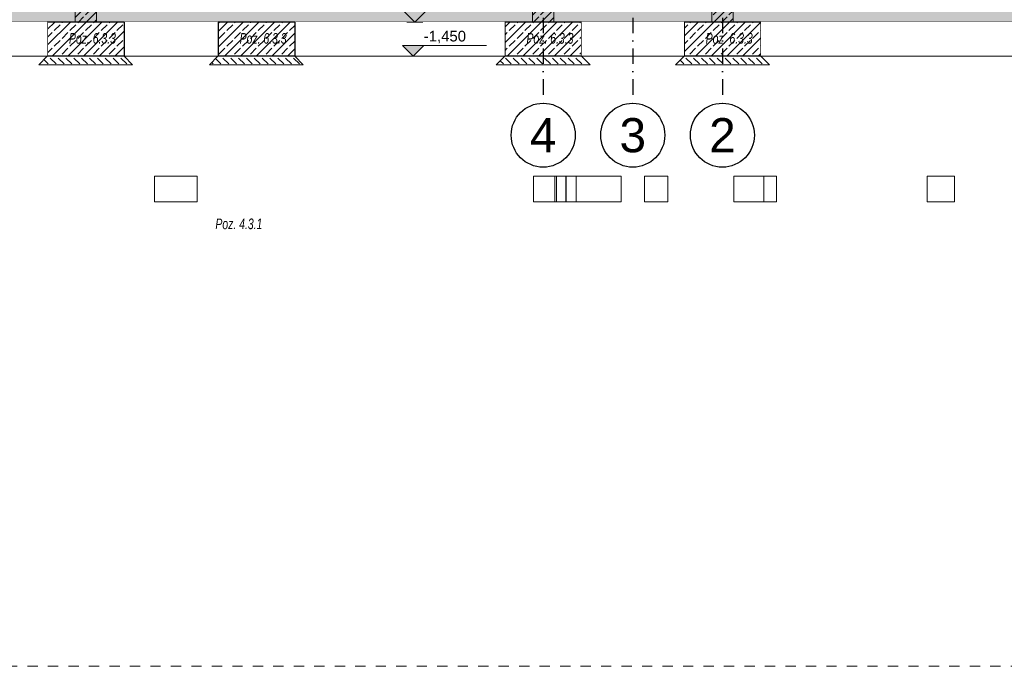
# Model space of a CAD drawing. Header units: millimetres. Extents: x 90539 to 127778, y -34922 to 14506.
# Tile 4 of 256: x 101310 to 112845, y -8600 to -1021. Entities that reach past the tile are written whole.
import ezdxf
from ezdxf.enums import TextEntityAlignment as Align

# ---------------------------------------------------------------- set-up
doc = ezdxf.new("R2010")
doc.units = ezdxf.units.MM
doc.header["$MEASUREMENT"] = 0
for name, pattern in [('Kropki i Kreski', [360, 180, -90, 0, -90]), ('Przerywana', [240, 120, -120]), ('Wipeout_Contour', [1000, 0, -1000])]:
    doc.linetypes.add(name, pattern=pattern)
for name, color, linetype, lineweight, true_color in [('0_Nr_pióra__85', 7, 'Continuous', 13, 0x80c2ff), ('Nowe_A-Konstrukcja Opis_Nr_pióra__58', 7, 'Continuous', 13, 0xdf0000), ('Nowe_A-Osi_Nr_pióra__25', 7, 'Continuous', 25, 0x40a5ff), ('Nowe_A-Wymiary-Zewnętrzne_Nr_pióra__45', 7, 'Continuous', 15, 0x40a5ff), ('Nowe_A-Wymiary-Zewnętrzne_Nr_pióra__85', 7, 'Continuous', 13, 0x80c2ff)]:
    doc.layers.add(name, color=color, linetype=linetype, lineweight=lineweight, true_color=true_color)
for name, color, linetype, lineweight in [('Nowe_A-Hatch_Nr_pióra__1', 7, 'Continuous', 13), ('Nowe_A-Konstrukcja_Nr_pióra__1', 7, 'Continuous', 13), ('Nowe_A-Konstrukcja_Nr_pióra__104', 7, 'Continuous', 5), ('Nowe_A-Osi_Nr_pióra__6', 5, 'Continuous', 13), ('Nowe_A-Przebicia_Nr_pióra__1', 7, 'Continuous', 13), ('Nowe_A-Płyta-Grunt#1_Nr_pióra__89', 7, 'Continuous', 13), ('Nowe_A-Płyta-Grunt_Nr_pióra__49', 7, 'Continuous', 15), ('Nowe_A-Wymiary-Zewnętrzne_Nr_pióra__46', 5, 'Continuous', 15), ('Nowe_A-Ściany fundamentowe zewnętrzne_Nr_pióra__27', 7, 'Continuous', 25), ('Nowe_A-Ściany fundamentowe zewnętrzne_Nr_pióra__87', 7, 'Continuous', 13)]:
    doc.layers.add(name, color=color, linetype=linetype, lineweight=lineweight)
for name, color, linetype in [('Nowe_A-Osi', 7, 'Continuous'), ('Nowe_A-Przebicia', 7, 'Continuous'), ('Nowe_A-Płyta-Grunt', 7, 'Continuous'), ('Nowe_A-Płyta-Grunt#1', 7, 'Continuous'), ('Nowe_A-Wymiary-Zewnętrzne', 7, 'Continuous'), ('Nowe_A-Ściany fundamentowe zewnętrzne', 7, 'Continuous')]:
    doc.layers.add(name, color=color, linetype=linetype)
doc.styles.add('STYL_AUTOMATYCZNY_1', font='arial.ttf')
doc.styles.add('STYL_AUTOMATYCZNY_2', font='arial.ttf')
doc.styles.add('STYL_AUTOMATYCZNY_5', font='arial.ttf', dxfattribs={"width": 0.7})
doc.linetypes.add('EKD0', pattern='A,0,[1,SIM-WÄ™gliniec-PTW-05-08-2025- przekrĂłj A-A1.Shx,S=0.002778,R=0,X=0,Y=0],-0.35,0', length=0.35)
pattern_1 = [(45, (0, 0), (-91.92388, 91.92388), []), (45, (-45.96, 45.96), (-91.92388, 91.92388), [97.5, -32.5])]
pattern_2 = [(315, (0, 0), (91.92388, 91.92388), [97.5, -32.5]), (315, (91.92, 0), (91.92388, 91.92388), [97.5, -32.5])]

# ---------------------------------------------------------------- blocks, each defined once
blk = doc.blocks.new('ElemPrzekroju_242')
at = {"layer": 'Nowe_A-Płyta-Grunt', "linetype": 'Continuous', "lineweight": 0, "true_color": 0x000000}
h = blk.add_hatch(dxfattribs=at)
h.set_pattern_fill('Piasek', color=18, style=0, pattern_type=2)
h.set_pattern_definition([(45, (0, 175), (-55.68466, 55.68466), [0, -52.5, 0, -78.75]), (110, (175, 175), (74.000794, 26.934086), [0, -38.5, 0, -66.5])])
h.paths.add_polyline_path([(99168, -1050), (116918, -1050), (116918, -360), (99168, -360)])
at = {"layer": 'Nowe_A-Płyta-Grunt_Nr_pióra__49', "color": 7, "linetype": 'Continuous', "lineweight": 15}
for p, q in [((101633, -1050), (99743, -1050)), ((103633, -1050), (102533, -1050)), ((106993, -1050), (104533, -1050)), ((109093, -1050), (107893, -1050)), ((116343, -1050), (109993, -1050))]:
    blk.add_line(p, q, dxfattribs=at)
blk = doc.blocks.new('ElemPrzekroju_307')
at = {"layer": 'Nowe_A-Ściany fundamentowe zewnętrzne', "linetype": 'Continuous', "lineweight": 0, "true_color": 0x000000}
h = blk.add_hatch(dxfattribs=at)
h.set_pattern_fill('Beton_zbrojony', color=18, style=0, pattern_type=2)
h.set_pattern_definition(pattern_1)
h.paths.add_polyline_path([(109993, -1050), (109093, -1050), (109093, -1450), (109993, -1450)])
at = {"layer": 'Nowe_A-Ściany fundamentowe zewnętrzne_Nr_pióra__27', "color": 7, "linetype": 'Continuous', "lineweight": 25}
for p, q in [((109093, -1050), (109093, -1450)), ((109993, -1050), (109093, -1050)), ((109993, -1050), (109993, -1450)), ((109993, -1450), (109093, -1450))]:
    blk.add_line(p, q, dxfattribs=at)
blk = doc.blocks.new('ElemPrzekroju_308')
at = {"layer": 'Nowe_A-Ściany fundamentowe zewnętrzne', "linetype": 'Continuous', "lineweight": 0, "true_color": 0x000000}
h = blk.add_hatch(dxfattribs=at)
h.set_pattern_fill('Beton_zbrojony', color=18, style=0, pattern_type=2)
h.set_pattern_definition(pattern_1)
h.paths.add_polyline_path([(106993, -1450), (107893, -1450), (107893, -1050), (106993, -1050)])
at = {"layer": 'Nowe_A-Ściany fundamentowe zewnętrzne_Nr_pióra__27', "color": 7, "linetype": 'Continuous', "lineweight": 25}
for p, q in [((106993, -1050), (106993, -1450)), ((107893, -1050), (106993, -1050)), ((107893, -1050), (107893, -1450)), ((107893, -1450), (106993, -1450))]:
    blk.add_line(p, q, dxfattribs=at)
blk = doc.blocks.new('ElemPrzekroju_309')
at = {"color": 254, "linetype": 'Wipeout_Contour', "lineweight": 0, "ltscale": 433999.92456}
blk.add_wipeout([(109093, -1450), (109093, -1050), (107893, -1050), (107893, -1450)], dxfattribs=at).dxf.layer = 'Nowe_A-Ściany fundamentowe zewnętrzne'
at = {"layer": 'Nowe_A-Ściany fundamentowe zewnętrzne_Nr_pióra__87', "color": 7, "linetype": 'Continuous', "lineweight": 13}
blk.add_line((109093, -1450), (107893, -1450), dxfattribs=at)
blk = doc.blocks.new('ElemPrzekroju_310')
at = {"color": 254, "linetype": 'Wipeout_Contour', "lineweight": 0, "ltscale": 452698.730209}
blk.add_wipeout([(109993, -1450), (116343, -1450), (116343, -1050), (109993, -1050)], dxfattribs=at).dxf.layer = 'Nowe_A-Ściany fundamentowe zewnętrzne'
at = {"layer": 'Nowe_A-Ściany fundamentowe zewnętrzne_Nr_pióra__87', "color": 7, "linetype": 'Continuous', "lineweight": 13}
blk.add_line((109993, -1450), (116343, -1450), dxfattribs=at)
blk = doc.blocks.new('ElemPrzekroju_311')
at = {"color": 254, "linetype": 'Wipeout_Contour', "lineweight": 0, "ltscale": 423080.527253}
blk.add_wipeout([(104533, -1050), (104533, -1450), (106993, -1450), (106993, -1050)], dxfattribs=at).dxf.layer = 'Nowe_A-Ściany fundamentowe zewnętrzne'
at = {"layer": 'Nowe_A-Ściany fundamentowe zewnętrzne_Nr_pióra__87', "color": 7, "linetype": 'Continuous', "lineweight": 13}
blk.add_line((104533, -1450), (106993, -1450), dxfattribs=at)
blk = doc.blocks.new('ElemPrzekroju_312')
at = {"color": 254, "linetype": 'Wipeout_Contour', "lineweight": 0, "ltscale": 412361.309827}
blk.add_wipeout([(102533, -1450), (103633, -1450), (103633, -1050), (102533, -1050)], dxfattribs=at).dxf.layer = 'Nowe_A-Płyta-Grunt#1'
at = {"layer": 'Nowe_A-Płyta-Grunt#1_Nr_pióra__89', "color": 7, "linetype": 'Continuous', "lineweight": 13}
blk.add_line((102533, -1450), (103633, -1450), dxfattribs=at)
blk = doc.blocks.new('ElemPrzekroju_313')
at = {"layer": 'Nowe_A-Ściany fundamentowe zewnętrzne', "linetype": 'Continuous', "lineweight": 0, "true_color": 0x000000}
h = blk.add_hatch(dxfattribs=at)
h.set_pattern_fill('Beton_zbrojony', color=18, style=0, pattern_type=2)
h.set_pattern_definition(pattern_1)
h.paths.add_polyline_path([(101633, -1050), (101633, -1450), (102533, -1450), (102533, -1050)])
at = {"layer": 'Nowe_A-Ściany fundamentowe zewnętrzne_Nr_pióra__27', "color": 7, "linetype": 'Continuous', "lineweight": 25}
for p, q in [((101633, -1050), (101633, -1450)), ((102533, -1050), (101633, -1050)), ((102533, -1050), (102533, -1450)), ((102533, -1450), (101633, -1450))]:
    blk.add_line(p, q, dxfattribs=at)
blk = doc.blocks.new('ElemPrzekroju_314')
at = {"color": 254, "linetype": 'Wipeout_Contour', "lineweight": 0, "ltscale": 402782.219977}
blk.add_wipeout([(99743, -1450), (101633, -1450), (101633, -1050), (99743, -1050)], dxfattribs=at).dxf.layer = 'Nowe_A-Ściany fundamentowe zewnętrzne'
at = {"layer": 'Nowe_A-Ściany fundamentowe zewnętrzne_Nr_pióra__87', "color": 7, "linetype": 'Continuous', "lineweight": 13}
blk.add_line((101633, -1450), (99743, -1450), dxfattribs=at)
blk = doc.blocks.new('ElemPrzekroju_478')
at = {"layer": 'Nowe_A-Przebicia_Nr_pióra__1', "color": 7, "linetype": 'Continuous', "lineweight": 13}
for p, q in [((110028, -2856), (109678, -2856)), ((109678, -3156), (109678, -2856)), ((110028, -3156), (110028, -2856)), ((110028, -3156), (109678, -3156))]:
    blk.add_line(p, q, dxfattribs=at)
blk = doc.blocks.new('ElemPrzekroju_479')
at = {"layer": 'Nowe_A-Przebicia_Nr_pióra__1', "color": 7, "linetype": 'Continuous', "lineweight": 13}
for p, q in [((110028, -2856), (110178, -2856)), ((110178, -3156), (110178, -2856)), ((110028, -3156), (110178, -3156))]:
    blk.add_line(p, q, dxfattribs=at)
blk = doc.blocks.new('ElemPrzekroju_480')
at = {"layer": 'Nowe_A-Przebicia_Nr_pióra__1', "color": 7, "linetype": 'Continuous', "lineweight": 13}
for p, q in [((108628, -2856), (108903, -2856)), ((108628, -3156), (108628, -2856)), ((108903, -3156), (108903, -2856)), ((108628, -3156), (108903, -3156))]:
    blk.add_line(p, q, dxfattribs=at)
blk = doc.blocks.new('ElemPrzekroju_487')
at = {"layer": 'Nowe_A-Przebicia_Nr_pióra__1', "color": 7, "linetype": 'Continuous', "lineweight": 13}
for p, q in [((111943, -2856), (112263, -2856)), ((111943, -3156), (111943, -2856)), ((112263, -3156), (112263, -2856)), ((111943, -3156), (112263, -3156))]:
    blk.add_line(p, q, dxfattribs=at)
blk = doc.blocks.new('ElemPrzekroju_488')
at = {"layer": 'Nowe_A-Przebicia_Nr_pióra__1', "color": 7, "linetype": 'Continuous', "lineweight": 13}
for p, q in [((107328, -2856), (107578, -2856)), ((107328, -3156), (107328, -2856)), ((107828, -2856), (108358, -2856)), ((108358, -3156), (108358, -2856)), ((107328, -3156), (107578, -3156)), ((107828, -3156), (108358, -3156))]:
    blk.add_line(p, q, dxfattribs=at)
blk = doc.blocks.new('ElemPrzekroju_489')
at = {"layer": 'Nowe_A-Przebicia_Nr_pióra__1', "color": 7, "linetype": 'Continuous', "lineweight": 13}
for p, q in [((107597, -3156), (107597, -2856)), ((107707, -3156), (107707, -2856))]:
    blk.add_line(p, q, dxfattribs=at)
blk = doc.blocks.new('ElemPrzekroju_490')
at = {"layer": 'Nowe_A-Przebicia_Nr_pióra__1', "color": 7, "linetype": 'Continuous', "lineweight": 13}
for p, q in [((107600, -3156), (107600, -2856)), ((107710, -3156), (107710, -2856))]:
    blk.add_line(p, q, dxfattribs=at)
blk = doc.blocks.new('ElemPrzekroju_500')
at = {"layer": 'Nowe_A-Przebicia_Nr_pióra__1', "color": 7, "linetype": 'Continuous', "lineweight": 13}
for p, q in [((102888, -2856), (103388, -2856)), ((102888, -3156), (102888, -2856)), ((103388, -3156), (103388, -2856)), ((102888, -3156), (103388, -3156))]:
    blk.add_line(p, q, dxfattribs=at)
blk = doc.blocks.new('ElemPrzekroju_507')
at = {"layer": 'Nowe_A-Ściany fundamentowe zewnętrzne', "linetype": 'Continuous', "lineweight": 0, "true_color": 0x000000}
h = blk.add_hatch(dxfattribs=at)
h.set_pattern_fill('Beton_zbrojony', color=18, style=0, pattern_type=2)
h.set_pattern_definition(pattern_1)
h.paths.add_polyline_path([(103633, -1050), (103633, -1450), (104533, -1450), (104533, -1050)])
at = {"layer": 'Nowe_A-Ściany fundamentowe zewnętrzne_Nr_pióra__27', "color": 7, "linetype": 'Continuous', "lineweight": 25}
for p, q in [((103633, -1050), (103633, -1450)), ((104533, -1050), (103633, -1050)), ((104533, -1050), (104533, -1450)), ((104533, -1450), (103633, -1450))]:
    blk.add_line(p, q, dxfattribs=at)
blk = doc.blocks.new('ElemPrzekroju_546')
at = {"layer": 'Nowe_A-Przebicia_Nr_pióra__1', "color": 7, "linetype": 'Continuous', "lineweight": 13}
for p, q in [((107828, -2856), (107578, -2856)), ((107578, -3156), (107578, -2856)), ((107828, -3156), (107828, -2856)), ((107828, -3156), (107578, -3156))]:
    blk.add_line(p, q, dxfattribs=at)
blk = doc.blocks.new('Standardowy znacznik osi[2]', base_point=(107443, 13756))
at = {"layer": 'Nowe_A-Osi_Nr_pióra__25', "color": 161, "linetype": 'Kropki i Kreski', "lineweight": 25, "true_color": 0x40a5ff}
blk.add_line((107443, -1000), (107443, -2000), dxfattribs=at)
at = {"layer": 'Nowe_A-Osi_Nr_pióra__25', "color": 161, "linetype": 'Continuous', "lineweight": 25, "true_color": 0x40a5ff}
blk.add_circle((107443, -2375), 375, dxfattribs=at)
at = {"layer": 'Nowe_A-Osi_Nr_pióra__6', "color": 5, "lineweight": 13, "style": 'STYL_AUTOMATYCZNY_1'}
for tag, p in [('AC_MarkerText_1_0', (107443, 14331)), ('AC_MarkerText_1_1', (107443, -2175))]:
    blk.add_attdef(tag, text='', height=400, rotation=360, dxfattribs=at).set_placement(p, align=Align.TOP_CENTER)
blk = doc.blocks.new('Standardowy znacznik osi[3]', base_point=(108493, 13756))
at = {"layer": 'Nowe_A-Osi_Nr_pióra__25', "color": 161, "linetype": 'Kropki i Kreski', "lineweight": 25, "true_color": 0x40a5ff}
blk.add_line((108493, -1000), (108493, -2000), dxfattribs=at)
at = {"layer": 'Nowe_A-Osi_Nr_pióra__25', "color": 161, "linetype": 'Continuous', "lineweight": 25, "true_color": 0x40a5ff}
blk.add_circle((108493, -2375), 375, dxfattribs=at)
at = {"layer": 'Nowe_A-Osi_Nr_pióra__6', "color": 5, "lineweight": 13, "style": 'STYL_AUTOMATYCZNY_1'}
for tag, p in [('AC_MarkerText_1_0', (108493, 14331)), ('AC_MarkerText_1_1', (108493, -2175))]:
    blk.add_attdef(tag, text='', height=400, rotation=360, dxfattribs=at).set_placement(p, align=Align.TOP_CENTER)
blk = doc.blocks.new('Standardowy znacznik osi[4]', base_point=(109543, 13756))
at = {"layer": 'Nowe_A-Osi_Nr_pióra__25', "color": 161, "linetype": 'Kropki i Kreski', "lineweight": 25, "true_color": 0x40a5ff}
blk.add_line((109543, -1000), (109543, -2000), dxfattribs=at)
at = {"layer": 'Nowe_A-Osi_Nr_pióra__25', "color": 161, "linetype": 'Continuous', "lineweight": 25, "true_color": 0x40a5ff}
blk.add_circle((109543, -2375), 375, dxfattribs=at)
at = {"layer": 'Nowe_A-Osi_Nr_pióra__6', "color": 5, "lineweight": 13, "style": 'STYL_AUTOMATYCZNY_1'}
for tag, p in [('AC_MarkerText_1_0', (109543, 14331)), ('AC_MarkerText_1_1', (109543, -2175))]:
    blk.add_attdef(tag, text='', height=400, rotation=360, dxfattribs=at).set_placement(p, align=Align.TOP_CENTER)
blk = doc.blocks.new('Wymiary_7', base_point=(105939, -1050))
at = {"layer": 'Nowe_A-Wymiary-Zewnętrzne_Nr_pióra__45', "linetype": 'Continuous', "lineweight": 15, "true_color": 0x40a5ff}
blk.add_hatch(color=161, dxfattribs=at).paths.add_polyline_path([(105939, -1050), (106064, -925), (105814, -925)])
at = {"layer": 'Nowe_A-Wymiary-Zewnętrzne_Nr_pióra__45', "color": 161, "linetype": 'Continuous', "lineweight": 15, "true_color": 0x40a5ff}
for p, q in [((105939, -1050), (105814, -925)), ((105814, -925), (106064, -925)), ((106064, -925), (105939, -1050)), ((106064, -925), (106800, -925))]:
    blk.add_line(p, q, dxfattribs=at)
at = {"layer": 'Nowe_A-Wymiary-Zewnętrzne_Nr_pióra__85', "color": 151, "linetype": 'Continuous', "lineweight": 13, "true_color": 0x80c2ff}
for q in [(105845, -1050), (106032, -1050)]:
    blk.add_line((105939, -1050), q, dxfattribs=at)
at = {"layer": 'Nowe_A-Wymiary-Zewnętrzne_Nr_pióra__46', "color": 5, "lineweight": 15, "insert": (106064, -900), "char_height": 125, "attachment_point": 7, "style": 'STYL_AUTOMATYCZNY_2'}
blk.add_mtext('\\A1;{\\pql;\\fArial|b0|i0|c238|p0;\\W1.000000;-1,050}', dxfattribs=at)
blk = doc.blocks.new('Wymiary_8', base_point=(105919, -1450))
at = {"layer": 'Nowe_A-Wymiary-Zewnętrzne_Nr_pióra__45', "linetype": 'Continuous', "lineweight": 15, "true_color": 0x40a5ff}
blk.add_hatch(color=161, dxfattribs=at).paths.add_polyline_path([(105919, -1450), (106044, -1325), (105794, -1325)])
at = {"layer": 'Nowe_A-Wymiary-Zewnętrzne_Nr_pióra__45', "color": 161, "linetype": 'Continuous', "lineweight": 15, "true_color": 0x40a5ff}
for p, q in [((105919, -1450), (105794, -1325)), ((105794, -1325), (106044, -1325)), ((106044, -1325), (105919, -1450)), ((106044, -1325), (106780, -1325))]:
    blk.add_line(p, q, dxfattribs=at)
at = {"layer": 'Nowe_A-Wymiary-Zewnętrzne_Nr_pióra__85', "color": 151, "linetype": 'Continuous', "lineweight": 13, "true_color": 0x80c2ff}
for q in [(105825, -1450), (106012, -1450)]:
    blk.add_line((105919, -1450), q, dxfattribs=at)
at = {"layer": 'Nowe_A-Wymiary-Zewnętrzne_Nr_pióra__46', "color": 5, "lineweight": 15, "insert": (106044, -1300), "char_height": 125, "attachment_point": 7, "style": 'STYL_AUTOMATYCZNY_2'}
blk.add_mtext('\\A1;{\\pql;\\fArial|b0|i0|c238|p0;\\W1.000000;-1,450}', dxfattribs=at)
blk = doc.blocks.new('A Przekrój_STORY_MARKER')
at = {"layer": '0_Nr_pióra__85', "color": 151, "linetype": 'Przerywana', "lineweight": 13, "true_color": 0x80c2ff}
for p, q in [((94201, -1450), (119574, -1450)), ((94201, -8600), (119574, -8600))]:
    blk.add_line(p, q, dxfattribs=at)

msp = doc.modelspace()

# ---------------------------------------------------------------- hatches: boundary and pattern name
at = {"layer": 'Nowe_A-Konstrukcja_Nr_pióra__1', "linetype": 'Continuous', "lineweight": 13}
h = msp.add_hatch(dxfattribs=at)
h.set_pattern_fill('Beton_zbrojony', style=0, pattern_type=2)
h.set_pattern_definition(pattern_1)
h.paths.add_polyline_path([(101957.6, -360), (102207.6, -360), (102207.6, -1050), (101957.6, -1050)])
h = msp.add_hatch(dxfattribs=at)
h.set_pattern_fill('Beton_zbrojony', style=0, pattern_type=2)
h.set_pattern_definition(pattern_1)
h.paths.add_polyline_path([(107317.6, -360), (107567.6, -360), (107567.6, -1050), (107317.6, -1050)])
h = msp.add_hatch(dxfattribs=at)
h.set_pattern_fill('Beton_zbrojony', style=0, pattern_type=2)
h.set_pattern_definition(pattern_1)
h.paths.add_polyline_path([(109417.6, -360), (109667.6, -360), (109667.6, -1050), (109417.6, -1050)])

# ---------------------------------------------------------------- linework, layer by layer
at = {"layer": 'Nowe_A-Konstrukcja_Nr_pióra__104', "color": 7, "linetype": 'EKD0', "lineweight": 5, "flags": 128}
for points in [[(101957.6, -360), (102207.6, -360), (102207.6, -1050), (101957.6, -1050)], [(107317.6, -360), (107567.6, -360), (107567.6, -1050), (107317.6, -1050)], [(109417.6, -360), (109667.6, -360), (109667.6, -1050), (109417.6, -1050)]]:
    msp.add_lwpolyline(points, close=True, dxfattribs=at)

# ---------------------------------------------------------------- block references
at = {"layer": 'Nowe_A-Osi', "color": 8, "linetype": 'Continuous', "lineweight": 13}
ref = msp.add_blockref('Standardowy znacznik osi[2]', (107442.6, 13756.05), dxfattribs=at)
ref.add_attrib('AC_MarkerText_1_1', '4', dxfattribs={"layer": 'Nowe_A-Osi_Nr_pióra__6', "color": 5, "lineweight": 13, "height": 400, "rotation": 360, "style": 'STYL_AUTOMATYCZNY_1'}).set_placement((107442.6, -2175), align=Align.TOP_CENTER)
ref = msp.add_blockref('Standardowy znacznik osi[4]', (109542.6, 13756.05), dxfattribs=at)
ref.add_attrib('AC_MarkerText_1_1', '2', dxfattribs={"layer": 'Nowe_A-Osi_Nr_pióra__6', "color": 5, "lineweight": 13, "height": 400, "rotation": 360, "style": 'STYL_AUTOMATYCZNY_1'}).set_placement((109542.6, -2175), align=Align.TOP_CENTER)
at = {"layer": 'Nowe_A-Przebicia', "lineweight": 0}
for name in ['ElemPrzekroju_500', 'ElemPrzekroju_488', 'ElemPrzekroju_546', 'ElemPrzekroju_489', 'ElemPrzekroju_490', 'ElemPrzekroju_480', 'ElemPrzekroju_478', 'ElemPrzekroju_479', 'ElemPrzekroju_487']:
    msp.add_blockref(name, (0, 0), dxfattribs=at)
at = {"layer": 'Nowe_A-Płyta-Grunt', "lineweight": 0}
msp.add_blockref('ElemPrzekroju_242', (0, 0), dxfattribs=at)
at = {"layer": 'Nowe_A-Ściany fundamentowe zewnętrzne', "lineweight": 0}
for name in ['ElemPrzekroju_308', 'ElemPrzekroju_307']:
    msp.add_blockref(name, (0, 0), dxfattribs=at)

# ---------------------------------------------------------------- texts
at = {"layer": 'Nowe_A-Konstrukcja Opis_Nr_pióra__58', "color": 12, "linetype": 'Continuous', "lineweight": 13, "true_color": 0xdf0000, "char_height": 125, "attachment_point": 7, "style": 'STYL_AUTOMATYCZNY_5'}
for s, insert in [('\\A1;{\\pql;\\fArial|b0|i1|c238|p0;\\W0.700000;Poz. 6.3.\\fArial|b0|i1|c238|p0;\\W0.700000;3}', (101886.68, -1304.75)), ('\\A1;{\\pql;\\fArial|b0|i1|c238|p0;\\W0.700000;Poz. 6.3.\\fArial|b0|i1|c238|p0;\\W0.700000;3}', (103886.6, -1304.75)), ('\\A1;{\\pql;\\fArial|b0|i1|c238|p0;\\W0.700000;Poz. 6.3.\\fArial|b0|i1|c238|p0;\\W0.700000;3}', (107246.68, -1304.75)), ('\\A1;{\\pql;\\fArial|b0|i1|c238|p0;\\W0.700000;Poz. 6.3.\\fArial|b0|i1|c238|p0;\\W0.700000;3}', (109346.68, -1304.75)), ('\\A1;{\\pql;\\fArial|b0|i1|c238|p0;\\W0.700000;Poz. 4.3.1}', (103602.34, -3478.28))]:
    msp.add_mtext(s, dxfattribs=dict(at, insert=insert))

# ---------------------------------------------------------------- next in the draw order: block references
at = {"layer": 'Nowe_A-Płyta-Grunt#1', "lineweight": 0}
msp.add_blockref('ElemPrzekroju_312', (0, 0), dxfattribs=at)
at = {"layer": 'Nowe_A-Ściany fundamentowe zewnętrzne', "lineweight": 0}
for name in ['ElemPrzekroju_311', 'ElemPrzekroju_309', 'ElemPrzekroju_310']:
    msp.add_blockref(name, (0, 0), dxfattribs=at)

# ---------------------------------------------------------------- next in the draw order: hatches: boundary and pattern name
at = {"layer": 'Nowe_A-Hatch_Nr_pióra__1', "linetype": 'Continuous', "lineweight": 13}
h = msp.add_hatch(dxfattribs=at)
h.set_pattern_fill('Beton_chudy', style=0, pattern_type=2)
h.set_pattern_definition(pattern_2)
h.paths.add_polyline_path([(103632.51, -1450), (103532.51, -1550), (104632.52, -1550), (104532.52, -1450)])
h = msp.add_hatch(dxfattribs=at)
h.set_pattern_fill('Beton_chudy', style=0, pattern_type=2)
h.set_pattern_definition(pattern_2)
h.paths.add_polyline_path([(106992.6, -1450), (106892.6, -1550), (107992.6, -1550), (107892.6, -1450)])
h = msp.add_hatch(dxfattribs=at)
h.set_pattern_fill('Beton_chudy', style=0, pattern_type=2)
h.set_pattern_definition(pattern_2)
h.paths.add_polyline_path([(109092.6, -1450), (108992.6, -1550), (110092.6, -1550), (109992.6, -1450)])

# ---------------------------------------------------------------- next in the draw order: linework, layer by layer
at = {"layer": 'Nowe_A-Hatch_Nr_pióra__1', "color": 7, "linetype": 'Continuous', "lineweight": 13, "flags": 128}
for points in [[(103632.51, -1450), (103532.51, -1550), (104632.52, -1550), (104532.52, -1450)], [(106992.6, -1450), (106892.6, -1550), (107992.6, -1550), (107892.6, -1450)], [(109092.6, -1450), (108992.6, -1550), (110092.6, -1550), (109992.6, -1450)]]:
    msp.add_lwpolyline(points, close=True, dxfattribs=at)

# ---------------------------------------------------------------- next in the draw order: block references
at = {"layer": 'Nowe_A-Osi', "color": 8, "linetype": 'Continuous', "lineweight": 13}
ref = msp.add_blockref('Standardowy znacznik osi[3]', (108492.6, 13756.05), dxfattribs=at)
ref.add_attrib('AC_MarkerText_1_1', '3', dxfattribs={"layer": 'Nowe_A-Osi_Nr_pióra__6', "color": 5, "lineweight": 13, "height": 400, "rotation": 360, "style": 'STYL_AUTOMATYCZNY_1'}).set_placement((108492.6, -2175), align=Align.TOP_CENTER)
at = {"layer": 'Nowe_A-Wymiary-Zewnętrzne', "color": 151, "linetype": 'Continuous', "lineweight": 13, "true_color": 0x80c2ff}
for name, p in [('Wymiary_7', (105938.51, -1050)), ('Wymiary_8', (105918.59, -1450))]:
    msp.add_blockref(name, p, dxfattribs=at)
at = {"layer": 'Nowe_A-Ściany fundamentowe zewnętrzne', "lineweight": 0}
for name in ['ElemPrzekroju_313', 'ElemPrzekroju_507']:
    msp.add_blockref(name, (0, 0), dxfattribs=at)

# ---------------------------------------------------------------- next in the draw order: block references
msp.add_blockref('ElemPrzekroju_314', (0, 0), dxfattribs=at)

# ---------------------------------------------------------------- next in the draw order: hatches: boundary and pattern name
at = {"layer": 'Nowe_A-Hatch_Nr_pióra__1', "linetype": 'Continuous', "lineweight": 13}
h = msp.add_hatch(dxfattribs=at)
h.set_pattern_fill('Beton_chudy', style=0, pattern_type=2)
h.set_pattern_definition(pattern_2)
h.paths.add_polyline_path([(101632.59, -1450), (101532.59, -1550), (102632.6, -1550), (102532.6, -1450)])

# ---------------------------------------------------------------- next in the draw order: linework, layer by layer
at = {"layer": 'Nowe_A-Hatch_Nr_pióra__1', "color": 7, "linetype": 'Continuous', "lineweight": 13, "flags": 128}
msp.add_lwpolyline([(101632.59, -1450), (101532.59, -1550), (102632.6, -1550), (102532.6, -1450)], close=True, dxfattribs=at)

# ---------------------------------------------------------------- next in the draw order: block references
at = {"linetype": 'Continuous', "lineweight": 0}
msp.add_blockref('A Przekrój_STORY_MARKER', (0, 0), dxfattribs=at)

doc.saveas('drawing.dxf')
